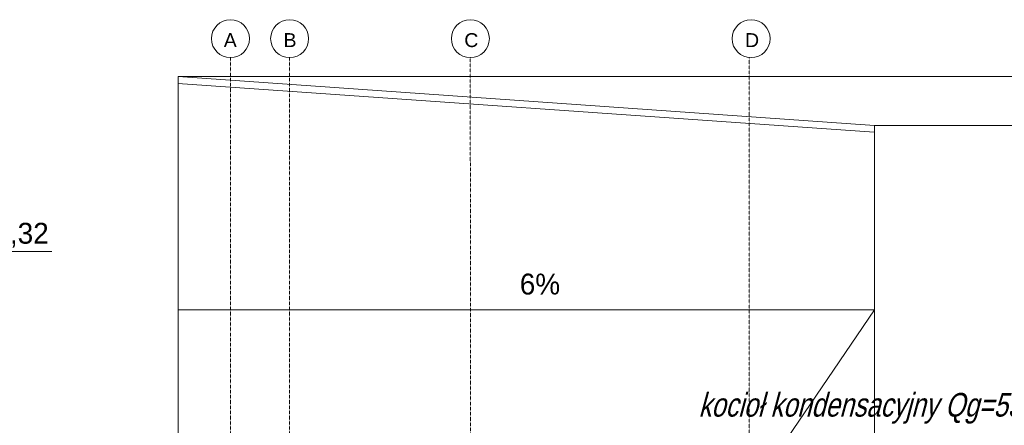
# Model space of a CAD drawing. Header units: millimetres. Extents: x 49908 to 79848, y -11883 to -3092.
# Tile 112 of 222: x 67567 to 68274, y -4167 to -3876. Entities that reach past the tile are written whole.
import ezdxf

# ---------------------------------------------------------------- set-up
doc = ezdxf.new("R2010")
doc.units = ezdxf.units.MM
doc.linetypes.add('DASHDOT', pattern=[1, 0.5, -0.25, 0, -0.25])
for name, color, linetype, lineweight in [('A_CIENKA', 9, 'Continuous', 9), ('A_OSIE', 9, 'DASHDOT', 9), ('\x9dciany', 9, 'Continuous', 9)]:
    doc.layers.add(name, color=color, linetype=linetype, lineweight=lineweight)
doc.layers.add('A_WYMIAR', color=9, linetype='Continuous', lineweight=5, transparency=0.2)
doc.layers.add('S_Opis - woda', color=2, linetype='Continuous')
doc.styles.add('Arial', font='arial.ttf')
doc.styles.add('ROMANS', font='romanpl.shx', dxfattribs={"bigfont": 'romanbigpl.shx'})

msp = doc.modelspace()

# ---------------------------------------------------------------- linework, layer by layer
at = {"layer": 'A_CIENKA'}
msp.add_line((67554.75, -4042.25), (67589.66, -4042.25), dxfattribs=at)
at = {"layer": 'A_OSIE', "ltscale": 0.3, "transparency": 33554559}
for p, q in [((68090.47, -7140.13), (68090.47, -3902.92)), ((67717.97, -3902.99), (67717.97, -7140.05)), ((67760.47, -3902.99), (67760.47, -7140.05)), ((67890.48, -7140.05), (67890.22, -3902.99))]:
    msp.add_line(p, q, dxfattribs=at)
at = {"layer": 'A_WYMIAR', "ltscale": 0.5}
for q in [(67680.47, -4084.08), (68090.47, -4216.63)]:
    msp.add_line((68180.47, -4084.08), q, dxfattribs=at)
at = {"layer": 'A_WYMIAR'}
for centre in [(67717.97, -3889.36), (67760.47, -3889.36), (67890.26, -3889.36), (68091.88, -3889.36)]:
    msp.add_circle(centre, 13.63, dxfattribs=at)
at = {"layer": '\x9dciany'}
for p, q in [((69335.47, -3916.63), (67680.47, -3916.63)), ((67680.47, -3916.63), (67680.47, -4216.63)), ((67680.47, -3916.63), (68180.47, -3951.63)), ((67680.12, -3921.61), (68180.12, -3956.61)), ((69300.47, -3951.63), (68180.47, -3951.63)), ((68180.47, -3951.63), (68180.47, -4216.63))]:
    msp.add_line(p, q, dxfattribs=at)

# ---------------------------------------------------------------- texts
at = {"layer": 'A_CIENKA', "char_height": 15, "attachment_point": 1}
for s, insert in [('-0,32', (67541.76, -4021.63)), ('6%', (67925.72, -4058.13))]:
    msp.add_mtext_dynamic_manual_height_columns(s, width=45.7777, gutter_width=17.5, heights=[0], dxfattribs=dict(at, insert=insert))
at = {"layer": 'A_WYMIAR', "char_height": 10, "attachment_point": 1, "style": 'Arial'}
for s, insert in [('A', (67713.18, -3885.41)), (' B', (67752.22, -3885.41)), (' C', (67882.01, -3885.41)), (' D', (68083.63, -3885.41))]:
    msp.add_mtext_dynamic_manual_height_columns(s, width=473.6977, gutter_width=1.25, heights=[0], dxfattribs=dict(at, insert=insert))
at = {"layer": 'S_Opis - woda', "lineweight": 18, "style": 'ROMANS', "oblique": 15, "width": 0.8}
msp.add_text('kocioł kondensacyjny Qg=55kW', height=17, dxfattribs=at).set_placement((68054.1, -4160.84))

doc.saveas('drawing.dxf')
